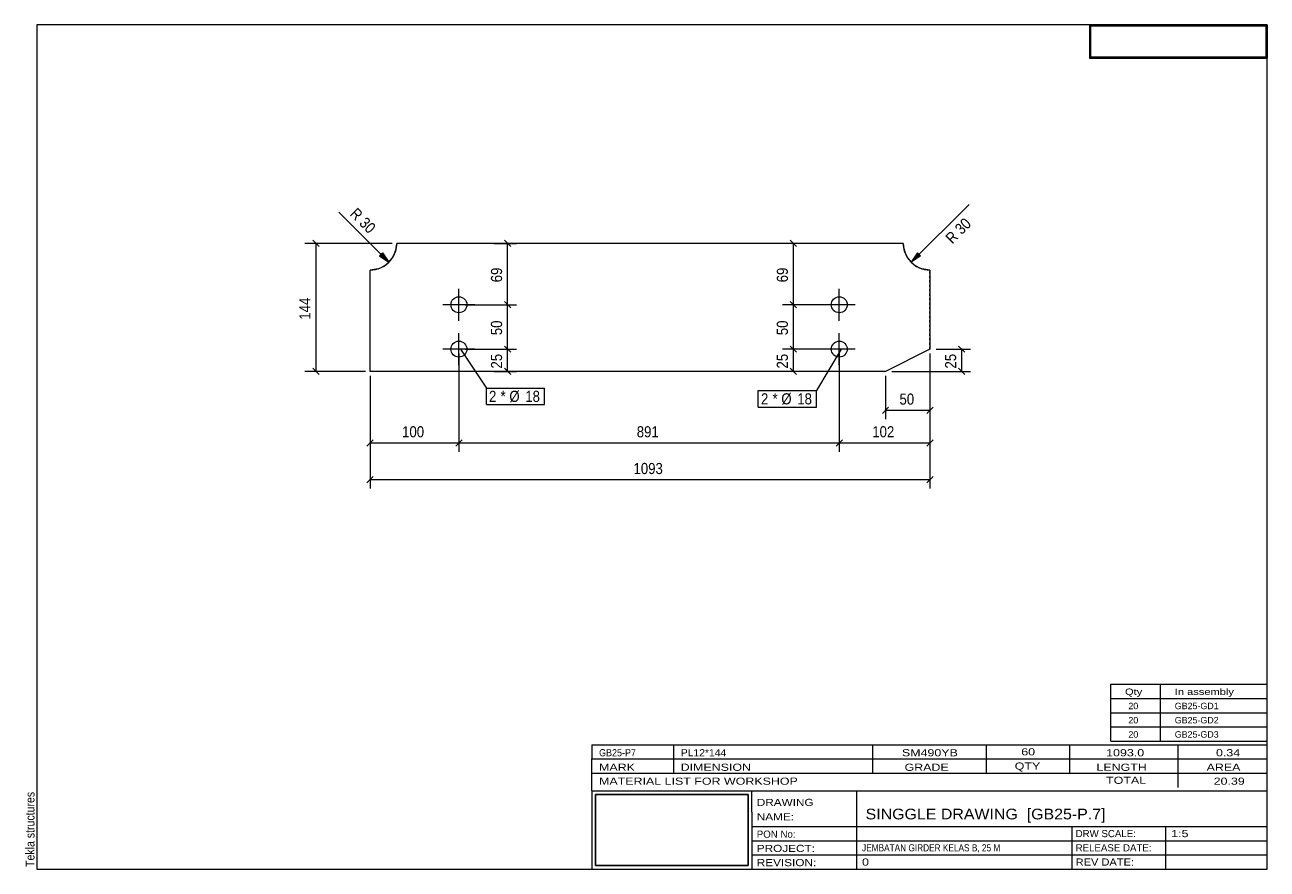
# Model space of a CAD drawing. Header units: millimetres. Extents: x 2 to 282, y 5 to 195.
import ezdxf

# ---------------------------------------------------------------- set-up
doc = ezdxf.new("R2010")
doc.units = ezdxf.units.MM
doc.linetypes.add('XKITLINE00', pattern=[0])
doc.linetypes.add('XKITLINE04', pattern=[3, 0.5, -0.5, 0.5, -0.5, 0.5, -0.5])
for name, color, linetype, lineweight in [('Bolt', 7, 'Continuous', 0), ('BoltMark', 3, 'Continuous', 0), ('DrawingSheet', 5, 'Continuous', 0), ('OtherObjectType', 1, 'Continuous', 0), ('Part', 2, 'Continuous', 0), ('Z-DIMENSIONS', 1, 'Continuous', 0)]:
    doc.layers.add(name, color=color, linetype=linetype, lineweight=lineweight)
doc.styles.add('ARIAL', font='ARIAL.TTF')
doc.styles.add('ARIAL_NARROW', font='ARIALN.TTF')
picture_1 = doc.add_image_def('image1.jpg', size_in_pixel=(1304, 175))
picture_2 = doc.add_image_def('image2.jpg', size_in_pixel=(188, 71))

# ---------------------------------------------------------------- blocks, each defined once
blk = doc.blocks.new('*A1')
at = {"layer": 'Bolt', "linetype": 'XKITLINE00', "lineweight": 0}
for p, q in [((185.68, 128.42), (185.68, 135.62)), ((189.28, 132.02), (182.08, 132.02)), ((185.68, 118.42), (185.68, 125.62)), ((189.28, 122.02), (182.08, 122.02))]:
    blk.add_line(p, q, dxfattribs=at)
for centre in [(185.68, 132.02), (185.68, 122.02)]:
    blk.add_circle(centre, 1.8, dxfattribs=at)
blk = doc.blocks.new('*A2')
at = {"layer": 'Bolt', "linetype": 'XKITLINE00', "lineweight": 0}
for p, q in [((100.04, 128.42), (100.04, 135.62)), ((103.64, 132.02), (96.44, 132.02)), ((100.04, 118.42), (100.04, 125.62)), ((103.64, 122.02), (96.44, 122.02))]:
    blk.add_line(p, q, dxfattribs=at)
for centre in [(100.04, 132.02), (100.04, 122.02)]:
    blk.add_circle(centre, 1.8, dxfattribs=at)
blk = doc.blocks.new('*A3')
at = {"layer": 'Part', "linetype": 'XKITLINE00', "lineweight": 0}
for p, q in [((86.04, 145.82), (85.74, 143.96)), ((142.81, 145.82), (86.04, 145.82)), ((200.08, 145.82), (142.91, 145.82)), ((200.37, 143.96), (200.08, 145.82)), ((81.89, 140.11), (80.04, 139.82)), ((206.08, 139.82), (204.23, 140.11)), ((80.04, 117.02), (80.04, 139.82)), ((206.08, 139.82), (206.08, 122.02)), ((206.08, 122.02), (196.08, 117.02)), ((142.81, 117.02), (80.04, 117.02)), ((196.08, 117.02), (142.91, 117.02))]:
    blk.add_line(p, q, dxfattribs=at)
at = {"layer": 'Part', "linetype": 'XKITLINE04', "lineweight": 0}
for p, q in [((85.74, 143.96), (86.04, 145.82)), ((200.08, 145.82), (200.37, 143.96)), ((80.04, 139.82), (81.89, 140.11)), ((204.23, 140.11), (206.08, 139.82)), ((80.04, 117.02), (80.04, 139.82)), ((206.08, 122.02), (206.08, 139.82))]:
    blk.add_line(p, q, dxfattribs=at)
at = {"layer": 'Part', "linetype": 'XKITLINE00', "lineweight": 0}
for centre, start, end in [((80.04, 145.82), 288, 342), ((206.08, 145.82), 198, 252)]:
    blk.add_arc(centre, 6, start, end, dxfattribs=at)
at = {"layer": 'Part', "linetype": 'XKITLINE04', "lineweight": 0}
for centre, start, end in [((80.04, 145.82), 288, 342), ((206.08, 145.82), 198, 252)]:
    blk.add_arc(centre, 6, start, end, dxfattribs=at)
blk = doc.blocks.new('*A4')
at = {"layer": 'DrawingSheet', "linetype": 'XKITLINE00', "lineweight": 0}
for p, q in [((282, 195), (5, 195)), ((5, 195), (5, 5)), ((282, 5), (282, 195)), ((5, 5), (282, 5))]:
    blk.add_line(p, q, dxfattribs=at)
at = {"layer": 'DrawingSheet', "style": 'ARIAL', "width": 0.85}
blk.add_text('Tekla structures', height=2, rotation=90, dxfattribs=at).set_placement((4.5, 5.5))
blk = doc.blocks.new('*A5')
at = {"layer": 'OtherObjectType', "linetype": 'XKITLINE00', "lineweight": 0}
for p, q in [((242, 195), (282, 195)), ((242, 195), (242, 187.5)), ((282, 195), (282, 187.5)), ((242, 187.5), (282, 187.5))]:
    blk.add_line(p, q, dxfattribs=at)
image = blk.add_image(picture_1, insert=(242.25, 187.75), size_in_units=(39.5, 7))
blk = doc.blocks.new('*A6')
at = {"layer": 'OtherObjectType', "linetype": 'XKITLINE00', "lineweight": 0}
for p, q in [((246.8, 43.4), (246.8, 46.6)), ((246.8, 46.6), (282, 46.6)), ((258, 43.4), (258, 46.6)), ((282, 43.4), (282, 46.6)), ((246.8, 43.4), (282, 43.4)), ((246.8, 40.2), (246.8, 43.4)), ((258, 40.2), (258, 43.4)), ((282, 40.2), (282, 43.4)), ((246.8, 40.2), (282, 40.2)), ((246.8, 37), (246.8, 40.2)), ((258, 37), (258, 40.2)), ((282, 37), (282, 40.2)), ((246.8, 37), (282, 37)), ((246.8, 33.8), (246.8, 37)), ((258, 33.8), (258, 37)), ((282, 33.8), (282, 37)), ((246.8, 33.8), (282, 33.8))]:
    blk.add_line(p, q, dxfattribs=at)
at = {"layer": 'OtherObjectType', "style": 'ARIAL_NARROW'}
for s, width, p in [('Qty', 1.513248, (250, 44.2)), ('In assembly', 1.513248, (261.2, 44.2)), ('20', 1.211571, (250.76, 41)), ('GB25-GD1', 1.211571, (261.2, 41)), ('20', 1.211571, (250.76, 37.8)), ('GB25-GD2', 1.211571, (261.2, 37.8)), ('20', 1.211571, (250.76, 34.6)), ('GB25-GD3', 1.211571, (261.2, 34.6))]:
    blk.add_text(s, height=1.44, dxfattribs=dict(at, width=width)).set_placement(p)
blk = doc.blocks.new('*A7')
at = {"layer": 'OtherObjectType', "linetype": 'XKITLINE00', "lineweight": 0}
for p, q in [((130, 33), (282, 33)), ((130, 33), (130, 29.8)), ((130, 33), (282, 33)), ((148.4, 29.8), (148.4, 33)), ((193.2, 29.8), (193.2, 33)), ((218.8, 29.8), (218.8, 33)), ((237.6, 29.8), (237.6, 33)), ((262, 29.8), (262, 33)), ((282, 29.8), (282, 33)), ((130, 29.8), (282, 29.8)), ((130, 29.8), (282, 29.8)), ((130, 26.6), (130, 29.8)), ((148.4, 26.6), (148.4, 29.8)), ((193.2, 26.6), (193.2, 29.8)), ((218.8, 26.6), (218.8, 29.8)), ((237.6, 26.6), (237.6, 29.8)), ((262, 26.6), (262, 29.8)), ((282, 26.6), (282, 29.8)), ((130, 26.6), (282, 26.6)), ((130, 22.6), (130, 26.6)), ((262, 23.4), (262, 26.6)), ((282, 22.6), (282, 26.6)), ((130, 22.6), (130, 5)), ((130, 22.6), (282, 22.6)), ((166, 17.8), (166, 22.6)), ((189.6, 14.6), (189.6, 22.6)), ((282, 17.8), (282, 22.6)), ((166, 17.8), (166, 5)), ((282, 14.6), (282, 17.8)), ((166, 14.6), (282, 14.6)), ((189.6, 5), (189.6, 14.6)), ((238.13, 11.4), (238.13, 14.6)), ((259.2, 5), (259.2, 14.6)), ((282, 11.4), (282, 14.6)), ((166, 11.4), (282, 11.4)), ((238.13, 5), (238.13, 11.4)), ((282, 8.2), (282, 11.4)), ((166, 8.2), (282, 8.2)), ((282, 5), (282, 8.2)), ((130, 5), (282, 5)), ((160, 5), (282, 5))]:
    blk.add_line(p, q, dxfattribs=at)
at = {"layer": 'OtherObjectType', "style": 'ARIAL_NARROW'}
for s, height, width, p in [('GB25-P7', 1.6, 1.100501, (131.6, 30.4)), ('PL12*144', 1.6, 1.270501, (150, 30.4)), ('SM490YB', 1.6, 1.525501, (199.78, 30.4)), ('60', 1.6, 1.525501, (226.65, 30.6)), ('1093.0', 1.6, 1.525501, (245.76, 30.4)), ('0.34', 1.6, 1.525501, (270.48, 30.4)), ('MARK', 1.6, 1.525501, (131.6, 27.13)), ('DIMENSION', 1.6, 1.525501, (149.97, 27.13)), ('GRADE', 1.6, 1.525501, (200.37, 27.13)), ('QTY', 1.6, 1.525501, (225.17, 27.4)), ('LENGTH', 1.6, 1.525501, (243.57, 27.13)), ('AREA', 1.6, 1.525501, (268.37, 27.13)), ('MATERIAL LIST FOR WORKSHOP', 1.6, 1.525501, (131.6, 24)), ('TOTAL', 1.6, 1.525501, (245.74, 24.2)), ('20.39', 1.6, 1.525501, (269.96, 24)), ('DRAWING', 1.6, 1.445, (167.1, 19.22)), ('NAME:', 1.6, 1.445, (167.1, 15.98)), ('SINGGLE DRAWING  [GB25-P.7]', 2.4, 1.304651, (191.6, 16.2)), ('PON No:', 1.6, 1.19, (167.1, 12.07)), ('DRW SCALE:', 1.6, 1.19, (238.88, 12.2)), ('1:5', 1.6, 1.525501, (260.4, 12.2)), ('PROJECT:', 1.6, 1.445, (167.1, 8.87)), ('JEMBATAN GIRDER KELAS B, 25 M', 1.6, 1.015501, (190.8, 9)), ('RELEASE DATE:', 1.6, 1.19, (238.88, 9)), ('REVISION:', 1.6, 1.445, (167.1, 5.67)), ('0', 1.6, 1.525501, (190.8, 5.8)), ('REV DATE:', 1.6, 1.36, (238.88, 5.8))]:
    blk.add_text(s, height=height, dxfattribs=dict(at, width=width)).set_placement(p)
image = blk.add_image(picture_2, insert=(130.8, 5.8), size_in_units=(34.4, 16))
blk = doc.blocks.new('*A8')
at = {"layer": 'Z-DIMENSIONS', "linetype": 'XKITLINE00', "lineweight": 0}
for p, q in [((206.08, 121.02), (206.08, 90.66)), ((80.04, 116.02), (80.04, 90.66)), ((80.75, 93.37), (79.33, 91.95)), ((80.04, 92.66), (206.08, 92.66)), ((206.79, 93.37), (205.37, 91.95))]:
    blk.add_line(p, q, dxfattribs=at)
at = {"layer": 'Z-DIMENSIONS'}
for p in [(80.04, 92.66), (206.08, 92.66)]:
    blk.add_point(p, dxfattribs=at)
at = {"layer": 'Z-DIMENSIONS', "style": 'ARIAL', "width": 0.85}
blk.add_text('1093', height=2.5, dxfattribs=at).set_placement((139.35, 93.91))
blk = doc.blocks.new('*A9')
at = {"layer": 'Z-DIMENSIONS', "linetype": 'XKITLINE00', "lineweight": 0}
for p, q in [((206.08, 121.02), (206.08, 106.28)), ((196.08, 116.02), (196.08, 106.28)), ((196.79, 108.98), (195.37, 107.57)), ((196.08, 108.28), (206.08, 108.28)), ((206.79, 108.98), (205.37, 107.57))]:
    blk.add_line(p, q, dxfattribs=at)
at = {"layer": 'Z-DIMENSIONS'}
for p in [(196.08, 108.28), (206.08, 108.28)]:
    blk.add_point(p, dxfattribs=at)
at = {"layer": 'Z-DIMENSIONS', "style": 'ARIAL', "width": 0.85}
blk.add_text('50', height=2.5, dxfattribs=at).set_placement((199.23, 109.53))
blk = doc.blocks.new('*A10')
at = {"layer": 'Z-DIMENSIONS', "linetype": 'XKITLINE00', "lineweight": 0}
for p, q in [((100.04, 121.02), (100.04, 98.93)), ((80.04, 116.02), (80.04, 98.93)), ((80.75, 101.63), (79.33, 100.22)), ((80.04, 100.93), (100.04, 100.93)), ((100.75, 101.63), (99.33, 100.22))]:
    blk.add_line(p, q, dxfattribs=at)
at = {"layer": 'Z-DIMENSIONS'}
for p in [(80.04, 100.93), (100.04, 100.93)]:
    blk.add_point(p, dxfattribs=at)
at = {"layer": 'Z-DIMENSIONS', "style": 'ARIAL', "width": 0.85}
blk.add_text('100', height=2.5, dxfattribs=at).set_placement((87.26, 102.18))
blk = doc.blocks.new('*A11')
at = {"layer": 'Z-DIMENSIONS', "linetype": 'XKITLINE00', "lineweight": 0}
for p, q in [((100.04, 121.02), (100.04, 98.93)), ((185.68, 121.02), (185.68, 98.93)), ((100.75, 101.63), (99.33, 100.22)), ((100.04, 100.93), (185.68, 100.93)), ((186.39, 101.63), (184.97, 100.22))]:
    blk.add_line(p, q, dxfattribs=at)
at = {"layer": 'Z-DIMENSIONS'}
for p in [(100.04, 100.93), (185.68, 100.93)]:
    blk.add_point(p, dxfattribs=at)
at = {"layer": 'Z-DIMENSIONS', "style": 'ARIAL', "width": 0.85}
blk.add_text('891', height=2.5, dxfattribs=at).set_placement((140.08, 102.18))
blk = doc.blocks.new('*A12')
at = {"layer": 'Z-DIMENSIONS', "linetype": 'XKITLINE00', "lineweight": 0}
for p, q in [((185.68, 121.02), (185.68, 98.93)), ((206.08, 121.02), (206.08, 98.93)), ((186.39, 101.63), (184.97, 100.22)), ((185.68, 100.93), (206.08, 100.93)), ((206.79, 101.63), (205.37, 100.22))]:
    blk.add_line(p, q, dxfattribs=at)
at = {"layer": 'Z-DIMENSIONS'}
for p in [(185.68, 100.93), (206.08, 100.93)]:
    blk.add_point(p, dxfattribs=at)
at = {"layer": 'Z-DIMENSIONS', "style": 'ARIAL', "width": 0.85}
blk.add_text('102', height=2.5, dxfattribs=at).set_placement((193.1, 102.18))
blk = doc.blocks.new('*A13')
at = {"layer": 'Z-DIMENSIONS'}
blk.add_hatch(color=256, dxfattribs=at).paths.add_polyline_path([(203.96, 142.99), (201.84, 141.57), (203.25, 143.7)], flags=17)
at = {"layer": 'Z-DIMENSIONS', "linetype": 'XKITLINE00', "lineweight": 0}
for p, q in [((201.84, 141.57), (214.88, 154.61)), ((203.25, 143.7), (201.84, 141.57)), ((203.96, 142.99), (201.84, 141.57)), ((203.25, 143.7), (203.96, 142.99))]:
    blk.add_line(p, q, dxfattribs=at)
blk.add_arc((206.08, 145.82), 6, 180, 270, dxfattribs=at)
at = {"layer": 'Z-DIMENSIONS', "style": 'ARIAL', "width": 0.85}
blk.add_text('R 30', height=2.5, rotation=45.0001, dxfattribs=at).set_placement((211.13, 145.56))
blk = doc.blocks.new('*A14')
at = {"layer": 'Z-DIMENSIONS'}
blk.add_hatch(color=256, dxfattribs=at).paths.add_polyline_path([(82.87, 143.7), (84.28, 141.57), (82.16, 142.99)], flags=17)
at = {"layer": 'Z-DIMENSIONS', "linetype": 'XKITLINE00', "lineweight": 0}
for p, q in [((84.28, 141.57), (73.03, 152.82)), ((82.16, 142.99), (82.87, 143.7)), ((82.16, 142.99), (84.28, 141.57)), ((82.87, 143.7), (84.28, 141.57))]:
    blk.add_line(p, q, dxfattribs=at)
blk.add_arc((80.04, 145.82), 6, 270, 0, dxfattribs=at)
at = {"layer": 'Z-DIMENSIONS', "style": 'ARIAL', "width": 0.85}
blk.add_text('R 30', height=2.5, rotation=-45.0001, dxfattribs=at).set_placement((75.34, 152.28))
blk = doc.blocks.new('*A15')
at = {"layer": 'Z-DIMENSIONS', "linetype": 'XKITLINE00', "lineweight": 0}
for p, q in [((185.08, 122.02), (172.86, 122.02)), ((174.65, 122.72), (176.06, 121.31)), ((175.36, 117.02), (175.36, 122.02)), ((174.65, 117.72), (176.06, 116.31)), ((185.08, 117.02), (172.86, 117.02))]:
    blk.add_line(p, q, dxfattribs=at)
at = {"layer": 'Z-DIMENSIONS'}
for p in [(175.36, 122.02), (175.36, 117.02)]:
    blk.add_point(p, dxfattribs=at)
at = {"layer": 'Z-DIMENSIONS', "style": 'ARIAL', "width": 0.85}
blk.add_text('25', height=2.5, rotation=90.0002, dxfattribs=at).set_placement((174.11, 117.66))
blk = doc.blocks.new('*A16')
at = {"layer": 'Z-DIMENSIONS', "linetype": 'XKITLINE00', "lineweight": 0}
for p, q in [((185.08, 132.02), (172.86, 132.02)), ((174.65, 132.72), (176.06, 131.31)), ((175.36, 122.02), (175.36, 132.02)), ((185.08, 122.02), (172.86, 122.02)), ((174.65, 122.72), (176.06, 121.31))]:
    blk.add_line(p, q, dxfattribs=at)
at = {"layer": 'Z-DIMENSIONS'}
for p in [(175.36, 132.02), (175.36, 122.02)]:
    blk.add_point(p, dxfattribs=at)
at = {"layer": 'Z-DIMENSIONS', "style": 'ARIAL', "width": 0.85}
blk.add_text('50', height=2.5, rotation=90.0002, dxfattribs=at).set_placement((174.11, 125.16))
blk = doc.blocks.new('*A17')
at = {"layer": 'Z-DIMENSIONS', "linetype": 'XKITLINE00', "lineweight": 0}
for p, q in [((185.08, 145.82), (172.86, 145.82)), ((174.65, 146.52), (176.06, 145.11)), ((175.36, 132.02), (175.36, 145.82)), ((185.08, 132.02), (172.86, 132.02)), ((174.65, 132.72), (176.06, 131.31))]:
    blk.add_line(p, q, dxfattribs=at)
at = {"layer": 'Z-DIMENSIONS'}
for p in [(175.36, 145.82), (175.36, 132.02)]:
    blk.add_point(p, dxfattribs=at)
at = {"layer": 'Z-DIMENSIONS', "style": 'ARIAL', "width": 0.85}
blk.add_text('69', height=2.5, rotation=90.0002, dxfattribs=at).set_placement((174.11, 137.06))
blk = doc.blocks.new('*A18')
at = {"layer": 'Z-DIMENSIONS', "linetype": 'XKITLINE00', "lineweight": 0}
for p, q in [((101.44, 122.02), (113.01, 122.02)), ((110.3, 122.72), (111.71, 121.31)), ((111.01, 117.02), (111.01, 122.02)), ((110.3, 117.72), (111.71, 116.31)), ((107.94, 117.02), (113.01, 117.02))]:
    blk.add_line(p, q, dxfattribs=at)
at = {"layer": 'Z-DIMENSIONS'}
for p in [(111.01, 122.02), (111.01, 117.02)]:
    blk.add_point(p, dxfattribs=at)
at = {"layer": 'Z-DIMENSIONS', "style": 'ARIAL', "width": 0.85}
blk.add_text('25', height=2.5, rotation=90.0002, dxfattribs=at).set_placement((109.76, 117.66))
blk = doc.blocks.new('*A19')
at = {"layer": 'Z-DIMENSIONS', "linetype": 'XKITLINE00', "lineweight": 0}
for p, q in [((101.44, 132.02), (113.01, 132.02)), ((110.3, 132.72), (111.71, 131.31)), ((111.01, 122.02), (111.01, 132.02)), ((101.44, 122.02), (113.01, 122.02)), ((110.3, 122.72), (111.71, 121.31))]:
    blk.add_line(p, q, dxfattribs=at)
at = {"layer": 'Z-DIMENSIONS'}
for p in [(111.01, 132.02), (111.01, 122.02)]:
    blk.add_point(p, dxfattribs=at)
at = {"layer": 'Z-DIMENSIONS', "style": 'ARIAL', "width": 0.85}
blk.add_text('50', height=2.5, rotation=90.0002, dxfattribs=at).set_placement((109.76, 125.16))
blk = doc.blocks.new('*A20')
at = {"layer": 'Z-DIMENSIONS', "linetype": 'XKITLINE00', "lineweight": 0}
for p, q in [((107.94, 145.82), (113.01, 145.82)), ((110.3, 146.52), (111.71, 145.11)), ((111.01, 132.02), (111.01, 145.82)), ((101.44, 132.02), (113.01, 132.02)), ((110.3, 132.72), (111.71, 131.31))]:
    blk.add_line(p, q, dxfattribs=at)
at = {"layer": 'Z-DIMENSIONS'}
for p in [(111.01, 145.82), (111.01, 132.02)]:
    blk.add_point(p, dxfattribs=at)
at = {"layer": 'Z-DIMENSIONS', "style": 'ARIAL', "width": 0.85}
blk.add_text('69', height=2.5, rotation=90.0002, dxfattribs=at).set_placement((109.76, 137.06))
blk = doc.blocks.new('*A21')
at = {"layer": 'Z-DIMENSIONS', "linetype": 'XKITLINE00', "lineweight": 0}
for p, q in [((85.04, 145.82), (65.38, 145.82)), ((67.18, 146.52), (68.59, 145.11)), ((67.88, 117.02), (67.88, 145.82)), ((67.18, 117.72), (68.59, 116.31)), ((79.04, 117.02), (65.38, 117.02))]:
    blk.add_line(p, q, dxfattribs=at)
at = {"layer": 'Z-DIMENSIONS'}
for p in [(67.88, 145.82), (67.88, 117.02)]:
    blk.add_point(p, dxfattribs=at)
at = {"layer": 'Z-DIMENSIONS', "style": 'ARIAL', "width": 0.85}
blk.add_text('144', height=2.5, rotation=90.0002, dxfattribs=at).set_placement((66.63, 128.64))
blk = doc.blocks.new('*A22')
at = {"layer": 'Z-DIMENSIONS', "linetype": 'XKITLINE00', "lineweight": 0}
for p, q in [((207.48, 122.02), (215.24, 122.02)), ((212.53, 122.72), (213.95, 121.31)), ((213.24, 117.02), (213.24, 122.02)), ((212.53, 117.72), (213.95, 116.31)), ((197.48, 117.02), (215.24, 117.02))]:
    blk.add_line(p, q, dxfattribs=at)
at = {"layer": 'Z-DIMENSIONS'}
for p in [(213.24, 122.02), (213.24, 117.02)]:
    blk.add_point(p, dxfattribs=at)
at = {"layer": 'Z-DIMENSIONS', "style": 'ARIAL', "width": 0.85}
blk.add_text('25', height=2.5, rotation=90.0002, dxfattribs=at).set_placement((211.99, 117.66))
blk = doc.blocks.new('*A23')
at = {"layer": 'BoltMark', "linetype": 'XKITLINE00', "lineweight": 0}
for p, q in [((100.44, 122.02), (106.22, 113.25)), ((106.22, 113.25), (119.3, 113.25)), ((106.22, 109.55), (106.22, 113.25)), ((119.3, 109.55), (119.3, 113.25)), ((106.22, 109.55), (119.3, 109.55))]:
    blk.add_line(p, q, dxfattribs=at)
at = {"layer": 'BoltMark', "style": 'ARIAL', "width": 0.85}
for s, p in [('2', (106.82, 110.15)), ('* Ø', (109.43, 110.15)), ('18', (114.99, 110.15))]:
    blk.add_text(s, height=2.5, dxfattribs=at).set_placement(p)
blk = doc.blocks.new('*A24')
at = {"layer": 'BoltMark', "linetype": 'XKITLINE00', "lineweight": 0}
for p, q in [((186.08, 122.02), (180.53, 112.69)), ((167.45, 112.69), (180.53, 112.69)), ((167.45, 108.99), (167.45, 112.69)), ((180.53, 108.99), (180.53, 112.69)), ((167.45, 108.99), (180.53, 108.99))]:
    blk.add_line(p, q, dxfattribs=at)
at = {"layer": 'BoltMark', "style": 'ARIAL', "width": 0.85}
for s, p in [('2', (168.05, 109.59)), ('* Ø', (170.65, 109.59)), ('18', (176.22, 109.59))]:
    blk.add_text(s, height=2.5, dxfattribs=at).set_placement(p)

msp = doc.modelspace()

# ---------------------------------------------------------------- block references
at = {"lineweight": 0}
for name in ['*A4', '*A5', '*A14', '*A13', '*A21', '*A3', '*A20', '*A17', '*A2', '*A1', '*A19', '*A16', '*A8', '*A10', '*A11', '*A23', '*A18', '*A24', '*A15', '*A12', '*A9', '*A22', '*A6', '*A7']:
    msp.add_blockref(name, (0, 0), dxfattribs=at)

doc.saveas('drawing.dxf')
